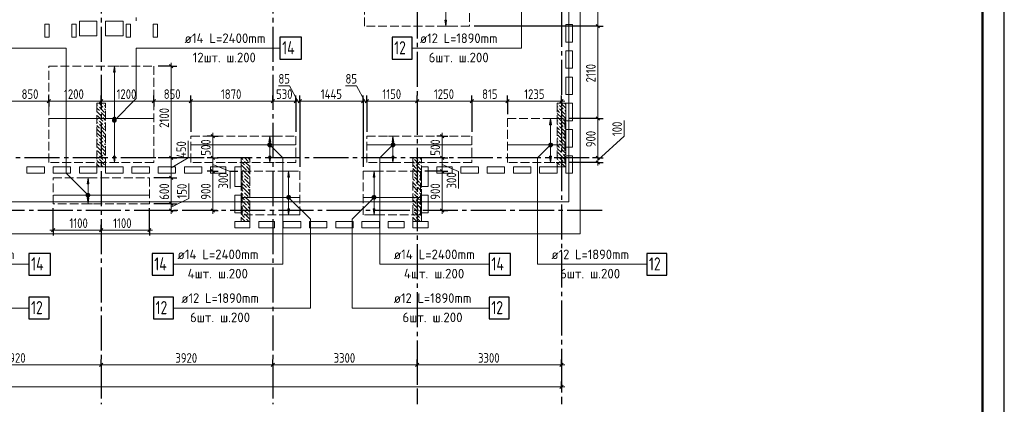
# Model space of a CAD drawing. Header units: millimetres. Extents: x 0 to 61017, y 0 to 42000.
# Tile 23 of 30: x 36897 to 59400, y 15970 to 24761. Entities that reach past the tile are written whole.
import ezdxf

# ---------------------------------------------------------------- set-up
doc = ezdxf.new("R2010")
doc.units = ezdxf.units.MM
doc.linetypes.add('______2', pattern=[270, 200, -70])
doc.linetypes.add('______5', pattern=[1100, 800, -100, 100, -100])
for name, color, linetype, lineweight in [('Standard', 7, 'Continuous', 25), ('ДОП Верх по Х', 7, 'Continuous', 25), ('ЖБ Пилон', 180, 'Continuous', 25), ('Оси', 40, '______5', 18), ('Позиционная метка номер позиции', 7, 'Continuous', 13), ('Примечания', 7, 'Continuous', 25)]:
    doc.layers.add(name, color=color, linetype=linetype, lineweight=lineweight)
doc.layers.add('ЖБ Перекрытие верхний уровень', color=7, linetype='Continuous', lineweight=25, true_color=0xe0e0ff)
doc.styles.add('GOST 2.304-81', font='txt')
doc.styles.add('ISOCPEUR', font='txt')

msp = doc.modelspace()

# ---------------------------------------------------------------- hatches: boundary and pattern name
at = {"layer": 'ДОП Верх по Х', "linetype": 'Continuous', "lineweight": 13, "transparency": 33554687}
for points in [[(46653, 24750), (46633, 24610), (46613, 24750)], [(39080, 21640), (39060, 21500), (39040, 21640)], [(42633, 21640), (42613, 21500), (42593, 21640)], [(45447, 21640), (45427, 21500), (45407, 21640)], [(49049, 21640), (49029, 21500), (49009, 21640)], [(38480, 20690), (38460, 20550), (38440, 20690)], [(43063, 20440), (43043, 20300), (43023, 20440)], [(45017, 20440), (44997, 20300), (44977, 20440)]]:
    msp.add_hatch(color=7, dxfattribs=at).paths.add_polyline_path(points, flags=16)
for points in [[(39080, 23560), (39060, 23700), (39040, 23560)], [(39022, 22500), (39097, 22500), (39092, 22519)], [(39022, 22500), (39092, 22519), (39028, 22519)], [(39028, 22519), (39092, 22519), (39079, 22532)], [(39028, 22519), (39079, 22532), (39041, 22532)], [(39041, 22532), (39079, 22532), (39060, 22538)], [(39028, 22481), (39097, 22500), (39022, 22500)], [(39028, 22481), (39092, 22481), (39097, 22500)], [(39041, 22468), (39092, 22481), (39028, 22481)], [(39041, 22468), (39079, 22468), (39092, 22481)], [(39079, 22468), (39041, 22468), (39060, 22462)], [(49049, 22360), (49029, 22500), (49009, 22360)], [(42633, 21960), (42613, 22100), (42593, 21960)], [(45447, 21960), (45427, 22100), (45407, 21960)], [(42576, 21900), (42651, 21900), (42646, 21919)], [(42576, 21900), (42646, 21919), (42581, 21919)], [(42581, 21881), (42651, 21900), (42576, 21900)], [(42581, 21919), (42646, 21919), (42632, 21932)], [(42581, 21919), (42632, 21932), (42595, 21932)], [(42581, 21881), (42646, 21881), (42651, 21900)], [(42595, 21868), (42646, 21881), (42581, 21881)], [(42595, 21932), (42632, 21932), (42613, 21938)], [(42595, 21868), (42632, 21868), (42646, 21881)], [(42632, 21868), (42595, 21868), (42613, 21862)], [(45389, 21900), (45464, 21900), (45459, 21919)], [(45389, 21900), (45459, 21919), (45394, 21919)], [(45394, 21881), (45464, 21900), (45389, 21900)], [(45394, 21919), (45459, 21919), (45445, 21932)], [(45394, 21919), (45445, 21932), (45408, 21932)], [(45394, 21881), (45459, 21881), (45464, 21900)], [(45408, 21868), (45459, 21881), (45394, 21881)], [(45408, 21932), (45445, 21932), (45427, 21938)], [(45408, 21868), (45445, 21868), (45459, 21881)], [(45445, 21868), (45408, 21868), (45427, 21862)], [(48991, 21900), (49066, 21900), (49061, 21919)], [(48991, 21900), (49061, 21919), (48997, 21919)], [(48997, 21881), (49066, 21900), (48991, 21900)], [(48997, 21919), (49061, 21919), (49048, 21932)], [(48997, 21919), (49048, 21932), (49010, 21932)], [(48997, 21881), (49061, 21881), (49066, 21900)], [(49010, 21868), (49061, 21881), (48997, 21881)], [(49010, 21932), (49048, 21932), (49029, 21938)], [(49010, 21868), (49048, 21868), (49061, 21881)], [(49048, 21868), (49010, 21868), (49029, 21862)], [(43063, 21160), (43043, 21300), (43023, 21160)], [(45017, 21160), (44997, 21300), (44977, 21160)], [(38480, 21010), (38460, 21150), (38440, 21010)], [(38422, 20750), (38497, 20750), (38492, 20769)], [(38422, 20750), (38492, 20769), (38428, 20769)], [(38428, 20731), (38497, 20750), (38422, 20750)], [(38428, 20769), (38492, 20769), (38479, 20782)], [(38428, 20769), (38479, 20782), (38441, 20782)], [(38428, 20731), (38492, 20731), (38497, 20750)], [(38441, 20718), (38492, 20731), (38428, 20731)], [(38441, 20782), (38479, 20782), (38460, 20787)], [(38441, 20718), (38479, 20718), (38492, 20731)], [(38479, 20718), (38441, 20718), (38460, 20712)], [(43005, 20700), (43080, 20700), (43075, 20719)], [(43005, 20700), (43075, 20719), (43011, 20719)], [(43011, 20719), (43075, 20719), (43061, 20732)], [(43011, 20719), (43061, 20732), (43024, 20732)], [(43024, 20732), (43061, 20732), (43043, 20738)], [(44960, 20700), (45035, 20700), (45029, 20719)], [(44960, 20700), (45029, 20719), (44965, 20719)], [(44965, 20719), (45029, 20719), (45016, 20732)], [(44965, 20719), (45016, 20732), (44978, 20732)], [(44978, 20732), (45016, 20732), (44997, 20738)], [(43011, 20681), (43080, 20700), (43005, 20700)], [(43011, 20681), (43075, 20681), (43080, 20700)], [(43024, 20668), (43075, 20681), (43011, 20681)], [(43024, 20668), (43061, 20668), (43075, 20681)], [(43061, 20668), (43024, 20668), (43043, 20662)], [(44965, 20681), (45035, 20700), (44960, 20700)], [(44965, 20681), (45029, 20681), (45035, 20700)], [(44978, 20668), (45029, 20681), (44965, 20681)], [(44978, 20668), (45016, 20668), (45029, 20681)], [(45016, 20668), (44978, 20668), (44997, 20662)]]:
    msp.add_hatch(color=7, dxfattribs=at).paths.add_polyline_path(points)
at = {"layer": 'ЖБ Пилон', "linetype": 'Continuous', "lineweight": 18, "transparency": 33554687}
for points in [[(38690, 22783), (38697, 22790), (38703, 22783), (38697, 22777)], [(38810, 22823), (38817, 22830), (38823, 22823), (38817, 22817)], [(38810, 22743), (38817, 22750), (38823, 22743), (38817, 22737)], [(49210, 22823), (49217, 22830), (49223, 22823), (49217, 22817)], [(49210, 22743), (49217, 22750), (49223, 22743), (49217, 22737)], [(38660, 22587), (38663, 22583), (38660, 22580)], [(38730, 22663), (38737, 22670), (38743, 22663), (38737, 22657)], [(38770, 22543), (38777, 22550), (38783, 22543), (38777, 22537)], [(38850, 22623), (38857, 22630), (38860, 22627), (38860, 22620), (38857, 22617)], [(49180, 22547), (49183, 22543), (49180, 22540)], [(49250, 22623), (49257, 22630), (49263, 22623), (49257, 22617)], [(49290, 22503), (49297, 22510), (49303, 22503), (49297, 22497)], [(49330, 22703), (49337, 22710), (49343, 22703), (49337, 22697)], [(49370, 22583), (49377, 22590), (49380, 22587), (49380, 22580), (49377, 22577)], [(38690, 22463), (38697, 22470), (38703, 22463), (38697, 22457)], [(38690, 22383), (38697, 22390), (38703, 22383), (38697, 22377)], [(38810, 22423), (38817, 22430), (38823, 22423), (38817, 22417)], [(38810, 22343), (38817, 22350), (38823, 22343), (38817, 22337)], [(49210, 22423), (49217, 22430), (49223, 22423), (49217, 22417)], [(49210, 22343), (49217, 22350), (49223, 22343), (49217, 22337)], [(49330, 22303), (49337, 22310), (49343, 22303), (49337, 22297)], [(38660, 22187), (38663, 22183), (38660, 22180)], [(38690, 22063), (38697, 22070), (38703, 22063), (38697, 22057)], [(38730, 22263), (38737, 22270), (38743, 22263), (38737, 22257)], [(38770, 22143), (38777, 22150), (38783, 22143), (38777, 22137)], [(38850, 22223), (38857, 22230), (38860, 22227), (38860, 22220), (38857, 22217)], [(49180, 22147), (49183, 22143), (49180, 22140)], [(49250, 22223), (49257, 22230), (49263, 22223), (49257, 22217)], [(49290, 22103), (49297, 22110), (49303, 22103), (49297, 22097)], [(49370, 22183), (49377, 22190), (49380, 22187), (49380, 22180), (49377, 22177)], [(38690, 21983), (38697, 21990), (38703, 21983), (38697, 21977)], [(38730, 21863), (38737, 21870), (38743, 21863), (38737, 21857)], [(38810, 22023), (38817, 22030), (38823, 22023), (38817, 22017)], [(38810, 21943), (38817, 21950), (38823, 21943), (38817, 21937)], [(38850, 21823), (38857, 21830), (38860, 21827), (38860, 21820), (38857, 21817)], [(49210, 22023), (49217, 22030), (49223, 22023), (49217, 22017)], [(49210, 21943), (49217, 21950), (49223, 21943), (49217, 21937)], [(49250, 21823), (49257, 21830), (49263, 21823), (49257, 21817)], [(49330, 21903), (49337, 21910), (49343, 21903), (49337, 21897)], [(38660, 21787), (38663, 21783), (38660, 21780)], [(38690, 21663), (38697, 21670), (38703, 21663), (38697, 21657)], [(38770, 21743), (38777, 21750), (38783, 21743), (38777, 21737)], [(38810, 21623), (38817, 21630), (38823, 21623), (38817, 21617)], [(49180, 21747), (49183, 21743), (49180, 21740)], [(49210, 21623), (49217, 21630), (49223, 21623), (49217, 21617)], [(49290, 21703), (49297, 21710), (49303, 21703), (49297, 21697)], [(49370, 21783), (49377, 21790), (49380, 21787), (49380, 21780), (49377, 21777)], [(38690, 21583), (38697, 21590), (38703, 21583), (38697, 21577)], [(38730, 21463), (38737, 21470), (38743, 21463), (38737, 21457)], [(38810, 21543), (38817, 21550), (38823, 21543), (38817, 21537)], [(38850, 21423), (38857, 21430), (38860, 21427), (38860, 21420), (38857, 21417)], [(42010, 21543), (42017, 21550), (42023, 21543), (42017, 21537)], [(42050, 21423), (42057, 21430), (42063, 21423), (42057, 21417)], [(42130, 21503), (42137, 21510), (42143, 21503), (42137, 21497)], [(45890, 21583), (45897, 21590), (45903, 21583), (45897, 21577)], [(45930, 21463), (45937, 21470), (45943, 21463), (45937, 21457)], [(46010, 21543), (46017, 21550), (46023, 21543), (46017, 21537)], [(46050, 21423), (46057, 21430), (46063, 21423), (46057, 21417)], [(49210, 21543), (49217, 21550), (49223, 21543), (49217, 21537)], [(49250, 21423), (49257, 21430), (49263, 21423), (49257, 21417)], [(49330, 21503), (49337, 21510), (49343, 21503), (49337, 21497)], [(41970, 21343), (41977, 21350), (41983, 21343), (41977, 21337)], [(42010, 21223), (42017, 21230), (42023, 21223), (42017, 21217)], [(42090, 21303), (42097, 21310), (42103, 21303), (42097, 21297)], [(45890, 21263), (45897, 21270), (45903, 21263), (45897, 21257)], [(45890, 21183), (45897, 21190), (45903, 21183), (45897, 21177)], [(45970, 21343), (45977, 21350), (45983, 21343), (45977, 21337)], [(46010, 21223), (46017, 21230), (46023, 21223), (46017, 21217)], [(41970, 20943), (41977, 20950), (41983, 20943), (41977, 20937)], [(42010, 21143), (42017, 21150), (42023, 21143), (42017, 21137)], [(42050, 21023), (42057, 21030), (42063, 21023), (42057, 21017)], [(42130, 21103), (42137, 21110), (42143, 21103), (42137, 21097)], [(45930, 21063), (45937, 21070), (45943, 21063), (45937, 21057)], [(45970, 20943), (45977, 20950), (45983, 20943), (45977, 20937)], [(46010, 21143), (46017, 21150), (46023, 21143), (46017, 21137)], [(46050, 21023), (46057, 21030), (46063, 21023), (46057, 21017)], [(42010, 20823), (42017, 20830), (42023, 20823), (42017, 20817)], [(42010, 20743), (42017, 20750), (42023, 20743), (42017, 20737)], [(42090, 20903), (42097, 20910), (42103, 20903), (42097, 20897)], [(42130, 20703), (42137, 20710), (42143, 20703), (42137, 20697)], [(45890, 20863), (45897, 20870), (45903, 20863), (45897, 20857)], [(45890, 20783), (45897, 20790), (45903, 20783), (45897, 20777)], [(46010, 20823), (46017, 20830), (46023, 20823), (46017, 20817)], [(46010, 20743), (46017, 20750), (46023, 20743), (46017, 20737)], [(41970, 20543), (41977, 20550), (41983, 20543), (41977, 20537)], [(42050, 20623), (42057, 20630), (42063, 20623), (42057, 20617)], [(42090, 20503), (42097, 20510), (42103, 20503), (42097, 20497)], [(45930, 20663), (45937, 20670), (45943, 20663), (45937, 20657)], [(45970, 20543), (45977, 20550), (45983, 20543), (45977, 20537)], [(46050, 20623), (46057, 20630), (46063, 20623), (46057, 20617)], [(42010, 20423), (42017, 20430), (42023, 20423), (42017, 20417)], [(42010, 20343), (42017, 20350), (42023, 20343), (42017, 20337)], [(42130, 20303), (42137, 20310), (42143, 20303), (42137, 20297)], [(45890, 20463), (45897, 20470), (45903, 20463), (45897, 20457)], [(45890, 20383), (45897, 20390), (45903, 20383), (45897, 20377)], [(45930, 20263), (45937, 20270), (45943, 20263), (45937, 20257)], [(46010, 20423), (46017, 20430), (46023, 20423), (46017, 20417)], [(46010, 20343), (46017, 20350), (46023, 20343), (46017, 20337)], [(42050, 20223), (42057, 20230), (42063, 20223), (42057, 20217)], [(46050, 20223), (46057, 20230), (46063, 20223), (46057, 20217)]]:
    msp.add_hatch(color=7, dxfattribs=at).paths.add_polyline_path(points, flags=16)
at = {"layer": 'Позиционная метка номер позиции', "linetype": 'Continuous', "lineweight": 13, "transparency": 33554687}
for points in [[(39017, 22471), (39092, 22428), (39028, 22492)], [(39017, 22449), (39071, 22417), (39017, 22471)], [(39017, 22471), (39071, 22417), (39092, 22428)], [(39049, 22417), (39017, 22449), (39028, 22428)], [(39017, 22449), (39049, 22417), (39071, 22417)], [(39028, 22492), (39103, 22449), (39049, 22503)], [(39028, 22492), (39092, 22428), (39103, 22449)], [(39049, 22503), (39103, 22449), (39103, 22471)], [(39049, 22503), (39103, 22471), (39071, 22503)], [(39071, 22503), (39103, 22471), (39092, 22492)], [(42570, 21911), (42602, 21943), (42582, 21932)], [(42602, 21943), (42570, 21911), (42570, 21889)], [(42602, 21943), (42570, 21889), (42625, 21943)], [(42625, 21943), (42570, 21889), (42582, 21868)], [(42625, 21943), (42582, 21868), (42645, 21932)], [(42645, 21932), (42582, 21868), (42602, 21857)], [(42645, 21932), (42602, 21857), (42657, 21911)], [(42657, 21911), (42602, 21857), (42625, 21857)], [(42657, 21911), (42625, 21857), (42657, 21889)], [(42657, 21889), (42625, 21857), (42645, 21868)], [(45458, 21868), (45395, 21932), (45383, 21911)], [(45458, 21868), (45383, 21911), (45438, 21857)], [(45438, 21857), (45383, 21911), (45383, 21889)], [(45438, 21857), (45383, 21889), (45415, 21857)], [(45415, 21857), (45383, 21889), (45395, 21868)], [(45470, 21889), (45415, 21943), (45395, 21932)], [(45470, 21889), (45395, 21932), (45458, 21868)], [(45470, 21911), (45438, 21943), (45415, 21943)], [(45470, 21911), (45415, 21943), (45470, 21889)], [(45438, 21943), (45470, 21911), (45458, 21932)], [(49061, 21868), (48997, 21932), (48986, 21911)], [(49061, 21868), (48986, 21911), (49040, 21857)], [(49040, 21857), (48986, 21911), (48986, 21889)], [(49040, 21857), (48986, 21889), (49018, 21857)], [(49018, 21857), (48986, 21889), (48997, 21868)], [(49072, 21889), (49018, 21943), (48997, 21932)], [(49072, 21889), (48997, 21932), (49061, 21868)], [(49072, 21911), (49040, 21943), (49018, 21943)], [(49072, 21911), (49018, 21943), (49072, 21889)], [(49040, 21943), (49072, 21911), (49061, 21932)], [(38428, 20718), (38471, 20793), (38417, 20739)], [(38417, 20739), (38471, 20793), (38449, 20793)], [(38417, 20739), (38449, 20793), (38417, 20761)], [(38417, 20761), (38449, 20793), (38428, 20782)], [(38428, 20718), (38492, 20782), (38471, 20793)], [(38449, 20707), (38492, 20782), (38428, 20718)], [(38449, 20707), (38503, 20761), (38492, 20782)], [(38471, 20707), (38503, 20761), (38449, 20707)], [(38471, 20707), (38503, 20739), (38503, 20761)], [(38503, 20739), (38471, 20707), (38492, 20718)], [(42999, 20711), (43031, 20743), (43011, 20732)], [(43031, 20743), (42999, 20711), (42999, 20689)], [(43031, 20743), (42999, 20689), (43054, 20743)], [(43054, 20743), (42999, 20689), (43011, 20668)], [(43054, 20743), (43011, 20668), (43075, 20732)], [(43075, 20732), (43011, 20668), (43031, 20657)], [(43075, 20732), (43031, 20657), (43086, 20711)], [(43086, 20711), (43031, 20657), (43054, 20657)], [(43086, 20711), (43054, 20657), (43086, 20689)], [(45029, 20668), (44965, 20732), (44954, 20711)], [(45029, 20668), (44954, 20711), (45009, 20657)], [(45009, 20657), (44954, 20711), (44954, 20689)], [(45041, 20689), (44986, 20743), (44965, 20732)], [(45041, 20689), (44965, 20732), (45029, 20668)], [(45041, 20711), (45009, 20743), (44986, 20743)], [(45041, 20711), (44986, 20743), (45041, 20689)], [(45009, 20743), (45041, 20711), (45029, 20732)], [(43086, 20689), (43054, 20657), (43075, 20668)], [(45009, 20657), (44954, 20689), (44986, 20657)], [(44986, 20657), (44954, 20689), (44965, 20668)]]:
    msp.add_hatch(color=7, dxfattribs=at).paths.add_polyline_path(points)

# ---------------------------------------------------------------- linework, layer by layer
at = {"layer": 'Standard', "color": 7, "linetype": 'Continuous', "lineweight": 13, "transparency": 33554687}
for p, q in [((50110, 26000), (50110, 24610)), ((39560, 24810), (39560, 24735)), ((50110, 24610), (50110, 22500)), ((40360, 23700), (40360, 23775)), ((43060, 23250), (42810, 23250)), ((43253, 22900), (43060, 23250)), ((44593, 23250), (44343, 23250)), ((44786, 22900), (44593, 23250)), ((36710, 22900), (37560, 22900)), ((37560, 22900), (38760, 22900)), ((38760, 22900), (39960, 22900)), ((39960, 22900), (40810, 22900)), ((40810, 22900), (42680, 22900)), ((42680, 22900), (43210, 22900)), ((43210, 22900), (43297, 22900)), ((43297, 22900), (44743, 22900)), ((44743, 22900), (44830, 22900)), ((44830, 22900), (45980, 22900)), ((45980, 22900), (47230, 22900)), ((47230, 22900), (48043, 22900)), ((48043, 22900), (49280, 22900)), ((49280, 22900), (49355, 22900)), ((50110, 22500), (50110, 21600)), ((50710, 22100), (50710, 22460)), ((41310, 22100), (41310, 22175)), ((41310, 22100), (41310, 21600)), ((46555, 22100), (46555, 22175)), ((50110, 21550), (50710, 22100)), ((40750, 21600), (40750, 21991)), ((40360, 21375), (40750, 21600)), ((40360, 21600), (40360, 21150)), ((41310, 21450), (41708, 21293)), ((46555, 21450), (46924, 21294)), ((50110, 21600), (50110, 21500)), ((50110, 21500), (50110, 21425)), ((41310, 21300), (41310, 20400)), ((41708, 21293), (41708, 20902)), ((46555, 21300), (46555, 20400)), ((46924, 21294), (46924, 20903)), ((40360, 21150), (40360, 20550)), ((40765, 20673), (40765, 21017)), ((40360, 20475), (40765, 20673)), ((40360, 20550), (40360, 20400)), ((40360, 20400), (40360, 20325)), ((41310, 20400), (41310, 20325)), ((46555, 20400), (46555, 20325)), ((37660, 19950), (37585, 19950)), ((37660, 19950), (38760, 19950)), ((38760, 19950), (39860, 19950)), ((39860, 19950), (39935, 19950)), ((34840, 16870), (38760, 16870)), ((38760, 16870), (42680, 16870)), ((42680, 16870), (45980, 16870)), ((45980, 16870), (49280, 16870)), ((49280, 16870), (49355, 16870)), ((49280, 16370), (7200, 16370)), ((49280, 16370), (49355, 16370))]:
    msp.add_line(p, q, dxfattribs=at)
at = {"layer": 'Standard', "color": 251, "linetype": 'Continuous', "lineweight": -3, "true_color": 0x656565, "transparency": 33554687}
for p, q in [((50110, 24610), (49985, 24610)), ((50110, 24610), (50235, 24610)), ((40360, 23700), (40060, 23700)), ((40360, 23700), (40235, 23700)), ((40360, 23700), (40485, 23700)), ((37560, 22900), (37560, 23025)), ((38760, 22900), (38760, 23025)), ((39960, 22900), (39960, 23025)), ((40810, 22900), (40810, 23025)), ((42680, 22900), (42680, 23025)), ((43210, 22900), (43210, 23025)), ((43297, 22900), (43297, 23025)), ((44743, 22900), (44743, 23025)), ((44830, 22900), (44830, 23025)), ((45980, 22900), (45980, 23025)), ((47230, 22900), (47230, 23025)), ((48043, 22900), (48043, 23025)), ((49280, 22900), (49280, 23025)), ((37560, 22900), (37560, 22775)), ((37560, 22900), (37560, 22900)), ((38760, 22900), (38760, 22775)), ((38760, 22900), (38760, 22900)), ((39960, 22900), (39960, 22775)), ((39960, 22900), (39960, 22900)), ((40810, 22900), (40810, 22775)), ((40810, 22900), (40810, 22200)), ((42680, 22900), (42680, 22775)), ((42680, 22900), (42680, 22900)), ((43210, 22900), (43210, 22775)), ((43210, 22900), (43210, 22200)), ((43297, 22900), (43297, 22775)), ((43297, 22900), (43297, 21400)), ((44743, 22900), (44743, 22775)), ((44743, 22900), (44743, 21400)), ((44830, 22900), (44830, 22775)), ((44830, 22900), (44830, 22200)), ((45980, 22900), (45980, 22775)), ((45980, 22900), (45980, 22900)), ((47230, 22900), (47230, 22775)), ((47230, 22900), (47230, 22200)), ((48043, 22900), (48043, 22775)), ((48043, 22900), (48043, 22600)), ((49280, 22900), (49280, 22775)), ((49280, 22900), (49280, 22900)), ((50110, 22500), (49985, 22500)), ((50110, 22500), (50235, 22500)), ((41310, 22100), (41185, 22100)), ((41310, 22100), (41435, 22100)), ((41310, 22100), (41310, 22100)), ((46555, 22100), (46430, 22100)), ((46555, 22100), (46680, 22100)), ((46555, 22100), (46555, 22100)), ((40360, 21600), (40235, 21600)), ((40360, 21600), (40485, 21600)), ((41310, 21600), (41185, 21600)), ((41310, 21600), (41435, 21600)), ((41310, 21600), (41310, 21600)), ((46555, 21600), (46430, 21600)), ((46555, 21600), (46680, 21600)), ((46555, 21600), (46555, 21600)), ((50110, 21500), (49455, 21500)), ((50110, 21600), (49985, 21600)), ((50110, 21500), (49985, 21500)), ((50110, 21600), (50010, 21600)), ((50110, 21600), (50235, 21600)), ((50110, 21500), (50235, 21500)), ((41310, 21300), (41185, 21300)), ((41310, 21300), (41435, 21300)), ((41310, 21300), (41406, 21300)), ((41691, 21300), (41885, 21300)), ((46555, 21300), (46430, 21300)), ((46555, 21300), (46680, 21300)), ((40360, 21150), (40235, 21150)), ((40360, 21150), (40485, 21150)), ((40360, 20550), (39960, 20550)), ((40360, 20550), (40235, 20550)), ((40360, 20550), (40485, 20550)), ((37660, 19950), (37660, 20450)), ((39860, 19950), (39860, 20450)), ((40360, 20400), (40235, 20400)), ((40360, 20400), (40485, 20400)), ((40360, 20400), (40360, 20400)), ((41310, 20400), (41185, 20400)), ((41310, 20400), (41435, 20400)), ((41310, 20400), (41310, 20400)), ((46555, 20400), (46430, 20400)), ((46555, 20400), (46680, 20400)), ((46555, 20400), (46555, 20400)), ((37660, 19950), (37660, 20075)), ((38760, 19950), (38760, 20075)), ((39860, 19950), (39860, 20075)), ((37660, 19950), (37660, 19825)), ((38760, 19950), (38760, 19825)), ((38760, 19950), (38760, 19950)), ((39860, 19950), (39860, 19825)), ((38760, 16870), (38760, 16995)), ((42680, 16870), (42680, 16995)), ((45980, 16870), (45980, 16995)), ((49280, 16870), (49280, 16995)), ((38760, 16870), (38760, 16745)), ((38760, 16870), (38760, 16418)), ((42680, 16870), (42680, 16745)), ((42680, 16870), (42680, 16418)), ((45980, 16870), (45980, 16745)), ((45980, 16870), (45980, 16418)), ((49280, 16870), (49280, 16745)), ((49280, 16870), (49280, 16418)), ((49280, 16370), (49280, 16495)), ((49280, 16370), (49280, 16245)), ((49280, 16370), (49280, 16320))]:
    msp.add_line(p, q, dxfattribs=at)
at = {"layer": 'Standard', "color": 7, "linetype": 'Continuous', "lineweight": 25, "transparency": 33554687}
for p, q in [((50072, 24648), (50147, 24572)), ((40322, 23738), (40397, 23663)), ((37522, 22862), (37597, 22938)), ((38722, 22862), (38797, 22938)), ((39922, 22862), (39997, 22938)), ((40772, 22862), (40847, 22938)), ((42642, 22862), (42717, 22938)), ((43172, 22862), (43247, 22938)), ((43259, 22862), (43334, 22938)), ((44705, 22862), (44780, 22938)), ((44792, 22862), (44867, 22938)), ((45942, 22862), (46017, 22938)), ((47192, 22862), (47267, 22938)), ((48005, 22862), (48080, 22938)), ((49242, 22862), (49317, 22938)), ((50072, 22538), (50147, 22462)), ((41272, 22138), (41347, 22062)), ((46517, 22138), (46592, 22062)), ((40322, 21638), (40397, 21562)), ((41272, 21638), (41347, 21562)), ((46517, 21638), (46592, 21562)), ((50072, 21638), (50147, 21562)), ((50072, 21538), (50147, 21462)), ((40322, 21187), (40397, 21112)), ((41272, 21338), (41347, 21262)), ((46517, 21338), (46592, 21262)), ((40322, 20587), (40397, 20512)), ((40322, 20438), (40397, 20362)), ((41272, 20438), (41347, 20362)), ((46517, 20438), (46592, 20362)), ((37622, 19912), (37697, 19987)), ((38722, 19912), (38797, 19987)), ((39822, 19912), (39897, 19987)), ((38722, 16833), (38797, 16907)), ((42642, 16833), (42717, 16907)), ((45942, 16833), (46017, 16907)), ((49242, 16833), (49317, 16907)), ((49317, 16407), (49242, 16333))]:
    msp.add_line(p, q, dxfattribs=at)
at = {"layer": 'Standard', "color": 7, "linetype": 'Continuous', "lineweight": 13, "transparency": 33554687}
msp.add_lwpolyline([(0, 0), (59400, 0), (59400, 42000), (0, 42000), (0, 0)], close=True, dxfattribs=at)
for points in [[(0, 42000), (0, 0), (59400, 0), (59400, 42000), (0, 42000)], [(59400, 42000), (0, 42000), (0, 0), (59400, 0), (59400, 42000)], [(59400, 42000), (0, 42000), (0, 0), (59400, 0), (59400, 42000)], [(40360, 23700), (40360, 22220), (40360, 22220), (40360, 22111), (40360, 22111), (40360, 22024), (40360, 22024), (40360, 21600)], [(46555, 22100), (46555, 21606), (46555, 21606), (46555, 21600)], [(41310, 21600), (41310, 21589), (41310, 21589), (41310, 21471), (41310, 21471), (41310, 21300)], [(46555, 21600), (46555, 21465), (46555, 21465), (46555, 21300)]]:
    msp.add_lwpolyline(points, dxfattribs=at)
at = {"layer": 'Standard', "color": 7, "linetype": 'Continuous', "lineweight": 25, "transparency": 33554687}
msp.add_lwpolyline([(0, 42000), (0, 0), (59400, 0), (59400, 42000), (0, 42000)], dxfattribs=at)
at = {"layer": 'Standard', "color": 7, "linetype": 'Continuous', "lineweight": 50, "transparency": 33554687}
msp.add_lwpolyline([(2000, 41500), (58900, 41500), (58900, 500), (2000, 500), (2000, 41500)], close=True, dxfattribs=at)
at = {"layer": 'Standard', "color": 254, "linetype": 'Continuous', "lineweight": 18, "true_color": 0xc4c4ff, "transparency": 33554687}
msp.add_lwpolyline([(7031, 20600), (49449, 20600), (49449, 38400), (7031, 38400), (7031, 20600)], dxfattribs=at)
at = {"layer": 'Standard', "color": 251, "linetype": 'Continuous', "lineweight": -3, "true_color": 0x656565, "transparency": 33554687}
for points in [[(50110, 24610), (50093, 24610), (50093, 24610), (50093, 24610), (50093, 24610), (47280, 24610)], [(50110, 22500), (50093, 22500), (50093, 22500), (49455, 22500)], [(40360, 21600), (40343, 21600), (40343, 21600), (40060, 21600)], [(46555, 21300), (46538, 21300), (46538, 21300), (46155, 21300)], [(40360, 21150), (40343, 21150), (40343, 21150), (39960, 21150)]]:
    msp.add_lwpolyline(points, dxfattribs=at)
at = {"layer": 'ДОП Верх по Х', "color": 251, "linetype": 'Continuous', "lineweight": 13, "true_color": 0x494949, "transparency": 33554687}
for p, q in [((46633, 24750), (46633, 26980)), ((46633, 24610), (46533, 24610)), ((46633, 24610), (46613, 24750)), ((46613, 24750), (46653, 24750)), ((46653, 24750), (46633, 24610)), ((46633, 24610), (46733, 24610)), ((46633, 24610), (46633, 24610)), ((39060, 23700), (38960, 23700)), ((39060, 23700), (39040, 23560)), ((39080, 23560), (39060, 23700)), ((39060, 23700), (39160, 23700)), ((39060, 23700), (39060, 23700)), ((39040, 23560), (39080, 23560)), ((39060, 22530), (39060, 23560)), ((39022, 22500), (39022, 22500)), ((39060, 21640), (39060, 22470)), ((39097, 22500), (39097, 22500)), ((49029, 22500), (48929, 22500)), ((49029, 22500), (49009, 22360)), ((49009, 22360), (49049, 22360)), ((49049, 22360), (49029, 22500)), ((49029, 22500), (49129, 22500)), ((49029, 22500), (49029, 22500)), ((49029, 21930), (49029, 22360)), ((42613, 22100), (42513, 22100)), ((42613, 22100), (42593, 21960)), ((42633, 21960), (42613, 22100)), ((42613, 22100), (42713, 22100)), ((42613, 22100), (42613, 22100)), ((45427, 22100), (45327, 22100)), ((45427, 22100), (45407, 21960)), ((45447, 21960), (45427, 22100)), ((45427, 22100), (45527, 22100)), ((45427, 22100), (45427, 22100)), ((42576, 21900), (42576, 21900)), ((42593, 21960), (42633, 21960)), ((42613, 21930), (42613, 21960)), ((42613, 21640), (42613, 21870)), ((42651, 21900), (42651, 21900)), ((45389, 21900), (45389, 21900)), ((45407, 21960), (45447, 21960)), ((45427, 21930), (45427, 21960)), ((45427, 21640), (45427, 21870)), ((45464, 21900), (45464, 21900)), ((48991, 21900), (48991, 21900)), ((49029, 21640), (49029, 21870)), ((49066, 21900), (49066, 21900)), ((39060, 21500), (39040, 21640)), ((39040, 21640), (39080, 21640)), ((39080, 21640), (39060, 21500)), ((42613, 21500), (42593, 21640)), ((42593, 21640), (42633, 21640)), ((42633, 21640), (42613, 21500)), ((45427, 21500), (45407, 21640)), ((45407, 21640), (45447, 21640)), ((45447, 21640), (45427, 21500)), ((49029, 21500), (49009, 21640)), ((49009, 21640), (49049, 21640)), ((49049, 21640), (49029, 21500)), ((39060, 21500), (38960, 21500)), ((39060, 21500), (39160, 21500)), ((39060, 21500), (39060, 21500)), ((42613, 21500), (42513, 21500)), ((42613, 21500), (42713, 21500)), ((42613, 21500), (42613, 21500)), ((45427, 21500), (45327, 21500)), ((45427, 21500), (45527, 21500)), ((45427, 21500), (45427, 21500)), ((49029, 21500), (48929, 21500)), ((49029, 21500), (49129, 21500)), ((49029, 21500), (49029, 21500)), ((43043, 21300), (42943, 21300)), ((43043, 21300), (43023, 21160)), ((43023, 21160), (43063, 21160)), ((43063, 21160), (43043, 21300)), ((43043, 21300), (43143, 21300)), ((43043, 21300), (43043, 21300)), ((43043, 20730), (43043, 21160)), ((44997, 21300), (44897, 21300)), ((44997, 21300), (44977, 21160)), ((44977, 21160), (45017, 21160)), ((45017, 21160), (44997, 21300)), ((44997, 21300), (45097, 21300)), ((44997, 21300), (44997, 21300)), ((44997, 20730), (44997, 21160)), ((38460, 21150), (38360, 21150)), ((38460, 21150), (38440, 21010)), ((38440, 21010), (38480, 21010)), ((38480, 21010), (38460, 21150)), ((38460, 21150), (38560, 21150)), ((38460, 21150), (38460, 21150)), ((38460, 20780), (38460, 21010)), ((38422, 20750), (38422, 20750)), ((38460, 20690), (38460, 20720)), ((38497, 20750), (38497, 20750)), ((38460, 20550), (38360, 20550)), ((38460, 20550), (38440, 20690)), ((38440, 20690), (38480, 20690)), ((38480, 20690), (38460, 20550)), ((38460, 20550), (38560, 20550)), ((38460, 20550), (38460, 20550)), ((43005, 20700), (43005, 20700)), ((43043, 20440), (43043, 20670)), ((43080, 20700), (43080, 20700)), ((44960, 20700), (44960, 20700)), ((44997, 20440), (44997, 20670)), ((45035, 20700), (45035, 20700)), ((43043, 20300), (42943, 20300)), ((43043, 20300), (43023, 20440)), ((43023, 20440), (43063, 20440)), ((43063, 20440), (43043, 20300)), ((43043, 20300), (43143, 20300)), ((43043, 20300), (43043, 20300)), ((44997, 20300), (44897, 20300)), ((44997, 20300), (44977, 20440)), ((44977, 20440), (45017, 20440)), ((45017, 20440), (44997, 20300)), ((44997, 20300), (45097, 20300)), ((44997, 20300), (44997, 20300))]:
    msp.add_line(p, q, dxfattribs=at)
at = {"layer": 'ДОП Верх по Х', "color": 7, "linetype": 'Continuous', "lineweight": 13, "transparency": 33554687}
for p, q in [((40645, 24110), (42775, 24110)), ((46025, 24110), (48067, 24110)), ((34907, 19170), (37037, 19170)), ((40483, 19170), (42613, 19170)), ((45427, 19170), (47557, 19170)), ((49029, 19170), (51071, 19170)), ((34907, 18170), (36949, 18170)), ((40571, 18170), (42613, 18170)), ((45427, 18170), (47469, 18170))]:
    msp.add_line(p, q, dxfattribs=at)
at = {"layer": 'ДОП Верх по Х', "color": 7, "linetype": 'Continuous', "lineweight": 18, "transparency": 33554687}
for p, q in [((37567, 22500), (39953, 22500)), ((43203, 21900), (40817, 21900)), ((44837, 21900), (47223, 21900)), ((48049, 21900), (49349, 21900)), ((37666, 20750), (39854, 20750)), ((43291, 20700), (41991, 20700)), ((44749, 20700), (46049, 20700))]:
    msp.add_line(p, q, dxfattribs=at)
at = {"layer": 'ДОП Верх по Х', "color": 7, "linetype": 'Continuous', "lineweight": 25, "transparency": 33554687}
for points in [[(42845, 23860), (43335, 23860), (43335, 24360), (42845, 24360), (42845, 23860)], [(45407, 23860), (45867, 23860), (45867, 24360), (45407, 24360), (45407, 23860)], [(37107, 18920), (37597, 18920), (37597, 19420), (37107, 19420), (37107, 18920)], [(39923, 18920), (40413, 18920), (40413, 19420), (39923, 19420), (39923, 18920)], [(47627, 18920), (48117, 18920), (48117, 19420), (47627, 19420), (47627, 18920)], [(51229, 18920), (51689, 18920), (51689, 19420), (51229, 19420), (51229, 18920)], [(37107, 17920), (37567, 17920), (37567, 18420), (37107, 18420), (37107, 17920)], [(39953, 17920), (40413, 17920), (40413, 18420), (39953, 18420), (39953, 17920)], [(47627, 17920), (48087, 17920), (48087, 18420), (47627, 18420), (47627, 17920)]]:
    msp.add_lwpolyline(points, dxfattribs=at)
at = {"layer": 'ДОП Верх по Х', "color": 251, "linetype": 'Continuous', "lineweight": 13, "true_color": 0x494949, "transparency": 33554687}
for centre in [(39060, 22500), (42613, 21900), (45427, 21900), (49029, 21900), (38460, 20750), (43043, 20700), (44997, 20700)]:
    msp.add_circle(centre, 37.5, dxfattribs=at)
at = {"layer": 'ЖБ Перекрытие верхний уровень', "color": 7, "linetype": 'Continuous', "lineweight": 18, "transparency": 33554687}
for p, q in [((49710, 19870), (49710, 34830)), ((37570, 24660), (37470, 24660)), ((37470, 24660), (37470, 24360)), ((37570, 24360), (37570, 24660)), ((38190, 24660), (38090, 24660)), ((38090, 24660), (38090, 24360)), ((38190, 24360), (38190, 24660)), ((38660, 24730), (38260, 24730)), ((38260, 24730), (38260, 24390)), ((38660, 24390), (38660, 24730)), ((39260, 24730), (38860, 24730)), ((38860, 24730), (38860, 24390)), ((39260, 24390), (39260, 24730)), ((39430, 24660), (39330, 24660)), ((39330, 24660), (39330, 24360)), ((39430, 24360), (39430, 24660)), ((40050, 24660), (39950, 24660)), ((39950, 24660), (39950, 24360)), ((40050, 24360), (40050, 24660)), ((49380, 24650), (49530, 24650)), ((49380, 24250), (49380, 24650)), ((49530, 24650), (49530, 24250)), ((37470, 24360), (37570, 24360)), ((38090, 24360), (38190, 24360)), ((38260, 24390), (38660, 24390)), ((38860, 24390), (39260, 24390)), ((39330, 24360), (39430, 24360)), ((39950, 24360), (40050, 24360)), ((49530, 24250), (49380, 24250)), ((49380, 23650), (49380, 24050)), ((49380, 24050), (49530, 24050)), ((49530, 24050), (49530, 23650)), ((49530, 23650), (49380, 23650)), ((49380, 23450), (49530, 23450)), ((49380, 23050), (49380, 23450)), ((49530, 23450), (49530, 23050)), ((49530, 23050), (49380, 23050)), ((49380, 22450), (49380, 22850)), ((49380, 22850), (49530, 22850)), ((49530, 22850), (49530, 22450)), ((49530, 22450), (49380, 22450)), ((49380, 22250), (49530, 22250)), ((49380, 21850), (49380, 22250)), ((49530, 22250), (49530, 21850)), ((49530, 21850), (49380, 21850)), ((49380, 21650), (49530, 21650)), ((49380, 21250), (49380, 21650)), ((49530, 21650), (49530, 21250)), ((37060, 21400), (37460, 21400)), ((37060, 21250), (37060, 21400)), ((37460, 21400), (37460, 21250)), ((37660, 21250), (37660, 21400)), ((37660, 21400), (38060, 21400)), ((38060, 21400), (38060, 21250)), ((38260, 21400), (38660, 21400)), ((38260, 21250), (38260, 21400)), ((38660, 21400), (38660, 21250)), ((38860, 21250), (38860, 21400)), ((38860, 21400), (39260, 21400)), ((39260, 21400), (39260, 21250)), ((39460, 21400), (39860, 21400)), ((39460, 21250), (39460, 21400)), ((39860, 21400), (39860, 21250)), ((40060, 21250), (40060, 21400)), ((40060, 21400), (40460, 21400)), ((40460, 21400), (40460, 21250)), ((40660, 21250), (40660, 21400)), ((40660, 21400), (41060, 21400)), ((41060, 21400), (41060, 21250)), ((41260, 21250), (41260, 21400)), ((41260, 21400), (41610, 21400)), ((41610, 21400), (41610, 21250)), ((41810, 20950), (41810, 21400)), ((41810, 21400), (41960, 21400)), ((41960, 21400), (41960, 20950)), ((46080, 20950), (46080, 21400)), ((46080, 21400), (46230, 21400)), ((46230, 21400), (46230, 20950)), ((46430, 21400), (46780, 21400)), ((46430, 21250), (46430, 21400)), ((46780, 21400), (46780, 21250)), ((46980, 21400), (47380, 21400)), ((46980, 21250), (46980, 21400)), ((47380, 21400), (47380, 21250)), ((47580, 21400), (47980, 21400)), ((47580, 21250), (47580, 21400)), ((47980, 21400), (47980, 21250)), ((48180, 21400), (48580, 21400)), ((48180, 21250), (48180, 21400)), ((48580, 21400), (48580, 21250)), ((48780, 21400), (49180, 21400)), ((48780, 21250), (48780, 21400)), ((49180, 21400), (49180, 21250)), ((37460, 21250), (37060, 21250)), ((38060, 21250), (37660, 21250)), ((38660, 21250), (38260, 21250)), ((39260, 21250), (38860, 21250)), ((39860, 21250), (39460, 21250)), ((40460, 21250), (40060, 21250)), ((41060, 21250), (40660, 21250)), ((41610, 21250), (41260, 21250)), ((46780, 21250), (46430, 21250)), ((47380, 21250), (46980, 21250)), ((47980, 21250), (47580, 21250)), ((48580, 21250), (48180, 21250)), ((49180, 21250), (48780, 21250)), ((49530, 21250), (49380, 21250)), ((41960, 20950), (41810, 20950)), ((46230, 20950), (46080, 20950)), ((41810, 20350), (41810, 20750)), ((41810, 20750), (41960, 20750)), ((41960, 20750), (41960, 20350)), ((46080, 20750), (46230, 20750)), ((46080, 20350), (46080, 20750)), ((46230, 20750), (46230, 20350)), ((41960, 20350), (41810, 20350)), ((46230, 20350), (46080, 20350)), ((41810, 20000), (41810, 20150)), ((41810, 20150), (42160, 20150)), ((42160, 20150), (42160, 20000)), ((42360, 20000), (42360, 20150)), ((42360, 20150), (42720, 20150)), ((42720, 20150), (42720, 20000)), ((42920, 20150), (43320, 20150)), ((42920, 20000), (42920, 20150)), ((43320, 20150), (43320, 20000)), ((43520, 20150), (43920, 20150)), ((43520, 20000), (43520, 20150)), ((43920, 20150), (43920, 20000)), ((44120, 20150), (44520, 20150)), ((44120, 20000), (44120, 20150)), ((44520, 20150), (44520, 20000)), ((44720, 20150), (45120, 20150)), ((44720, 20000), (44720, 20150)), ((45120, 20150), (45120, 20000)), ((45320, 20150), (45680, 20150)), ((45320, 20000), (45320, 20150)), ((45680, 20150), (45680, 20000)), ((45880, 20150), (46230, 20150)), ((45880, 20000), (45880, 20150)), ((46230, 20150), (46230, 20000)), ((28240, 19870), (49710, 19870)), ((42160, 20000), (41810, 20000)), ((42720, 20000), (42360, 20000)), ((43320, 20000), (42920, 20000)), ((43920, 20000), (43520, 20000)), ((44520, 20000), (44120, 20000)), ((45120, 20000), (44720, 20000)), ((45680, 20000), (45320, 20000)), ((46230, 20000), (45880, 20000))]:
    msp.add_line(p, q, dxfattribs=at)
at = {"layer": 'ЖБ Пилон', "color": 253, "linetype": '______2', "lineweight": 13, "true_color": 0xa0a0a0, "transparency": 33554687}
for p, q in [((38660, 22850), (38660, 21400)), ((38860, 22850), (38660, 22850)), ((38860, 21400), (38860, 22850)), ((49180, 22850), (49180, 21400)), ((49380, 22850), (49180, 22850)), ((49380, 21400), (49380, 22850)), ((38660, 21400), (38860, 21400)), ((41960, 21600), (41960, 20150)), ((42160, 21600), (41960, 21600)), ((42160, 20150), (42160, 21600)), ((45880, 21600), (45880, 20150)), ((46080, 21600), (45880, 21600)), ((46080, 20150), (46080, 21600)), ((49180, 21400), (49380, 21400)), ((41960, 20150), (42160, 20150)), ((45880, 20150), (46080, 20150))]:
    msp.add_line(p, q, dxfattribs=at)
at = {"layer": 'ЖБ Пилон', "color": 9, "linetype": 'Continuous', "lineweight": 18, "true_color": 0xc7c7c7, "transparency": 33554687}
for p, q in [((38660, 22820), (38677, 22803)), ((38660, 22740), (38717, 22683)), ((38757, 22803), (38717, 22843)), ((38717, 22763), (38837, 22643)), ((38797, 22763), (38757, 22803)), ((38790, 22850), (38797, 22843)), ((38837, 22803), (38860, 22780)), ((49197, 22763), (49180, 22780)), ((49190, 22850), (49197, 22843)), ((49237, 22803), (49317, 22723)), ((49317, 22803), (49270, 22850)), ((49317, 22803), (49380, 22740)), ((49350, 22850), (49380, 22820)), ((38660, 22660), (38757, 22563)), ((38677, 22563), (38797, 22443)), ((38757, 22643), (38860, 22540)), ((38860, 22460), (38797, 22523)), ((38837, 22723), (38860, 22700)), ((49180, 22700), (49237, 22643)), ((49180, 22620), (49277, 22523)), ((49317, 22403), (49197, 22523)), ((49237, 22723), (49357, 22603)), ((49380, 22500), (49277, 22603)), ((49380, 22660), (49357, 22683)), ((38660, 22500), (38677, 22483)), ((38660, 22420), (38677, 22403)), ((38660, 22340), (38717, 22283)), ((38757, 22403), (38717, 22443)), ((38717, 22363), (38837, 22243)), ((38797, 22363), (38757, 22403)), ((38837, 22403), (38860, 22380)), ((38837, 22323), (38860, 22300)), ((49180, 22460), (49197, 22443)), ((49197, 22363), (49180, 22380)), ((49180, 22300), (49237, 22243)), ((49237, 22403), (49317, 22323)), ((49237, 22323), (49357, 22203)), ((49317, 22483), (49380, 22420)), ((49317, 22403), (49380, 22340)), ((49380, 22260), (49357, 22283)), ((38660, 22260), (38757, 22163)), ((38660, 22100), (38677, 22083)), ((38677, 22163), (38797, 22043)), ((38757, 22243), (38860, 22140)), ((38860, 22060), (38797, 22123)), ((49180, 22220), (49277, 22123)), ((49180, 22060), (49197, 22043)), ((49317, 22003), (49197, 22123)), ((49380, 22100), (49277, 22203)), ((49317, 22083), (49380, 22020)), ((38660, 22020), (38677, 22003)), ((38660, 21940), (38717, 21883)), ((38660, 21860), (38757, 21763)), ((38757, 22003), (38717, 22043)), ((38717, 21963), (38837, 21843)), ((38797, 21963), (38757, 22003)), ((38757, 21843), (38860, 21740)), ((38837, 22003), (38860, 21980)), ((38837, 21923), (38860, 21900)), ((49197, 21963), (49180, 21980)), ((49180, 21900), (49237, 21843)), ((49237, 22003), (49317, 21923)), ((49237, 21923), (49357, 21803)), ((49317, 22003), (49380, 21940)), ((49380, 21860), (49357, 21883)), ((38660, 21700), (38677, 21683)), ((38660, 21620), (38677, 21603)), ((38677, 21763), (38797, 21643)), ((38757, 21603), (38717, 21643)), ((38860, 21660), (38797, 21723)), ((49180, 21820), (49277, 21723)), ((49180, 21660), (49197, 21643)), ((49317, 21603), (49197, 21723)), ((49380, 21700), (49277, 21803)), ((49317, 21683), (49380, 21620)), ((38660, 21540), (38717, 21483)), ((38660, 21460), (38720, 21400)), ((38717, 21563), (38837, 21443)), ((38797, 21563), (38757, 21603)), ((38757, 21443), (38800, 21400)), ((38837, 21603), (38860, 21580)), ((38837, 21523), (38860, 21500)), ((41997, 21563), (41960, 21600)), ((41960, 21520), (42037, 21443)), ((41960, 21440), (42077, 21323)), ((42037, 21523), (42157, 21403)), ((42040, 21600), (42117, 21523)), ((42160, 21320), (42077, 21403)), ((42120, 21600), (42160, 21560)), ((42160, 21480), (42157, 21483)), ((45880, 21520), (45917, 21483)), ((45880, 21440), (45957, 21363)), ((45917, 21563), (46037, 21443)), ((45957, 21443), (46077, 21323)), ((45997, 21563), (45960, 21600)), ((46037, 21523), (46080, 21480)), ((46040, 21600), (46080, 21560)), ((46080, 21400), (46077, 21403)), ((49197, 21563), (49180, 21580)), ((49180, 21500), (49237, 21443)), ((49180, 21420), (49200, 21400)), ((49237, 21603), (49317, 21523)), ((49237, 21523), (49357, 21403)), ((49280, 21400), (49277, 21403)), ((49317, 21603), (49380, 21540)), ((49380, 21460), (49357, 21483)), ((41960, 21280), (41997, 21243)), ((41997, 21163), (41960, 21200)), ((42117, 21203), (41997, 21323)), ((42037, 21203), (42117, 21123)), ((42117, 21283), (42160, 21240)), ((42117, 21203), (42160, 21160)), ((45880, 21360), (45997, 21243)), ((45957, 21203), (45917, 21243)), ((45917, 21163), (46037, 21043)), ((45997, 21163), (45957, 21203)), ((46080, 21240), (45997, 21323)), ((46037, 21203), (46080, 21160)), ((41960, 21120), (42037, 21043)), ((41960, 21040), (42077, 20923)), ((42037, 21123), (42157, 21003)), ((42160, 20920), (42077, 21003)), ((42160, 21080), (42157, 21083)), ((45880, 21120), (45917, 21083)), ((45880, 21040), (45957, 20963)), ((45880, 20960), (45997, 20843)), ((45957, 21043), (46077, 20923)), ((46037, 21123), (46080, 21080)), ((46080, 21000), (46077, 21003)), ((41960, 20880), (41997, 20843)), ((41997, 20763), (41960, 20800)), ((41960, 20720), (42037, 20643)), ((42117, 20803), (41997, 20923)), ((42037, 20803), (42117, 20723)), ((42037, 20723), (42157, 20603)), ((42117, 20883), (42160, 20840)), ((42117, 20803), (42160, 20760)), ((45880, 20720), (45917, 20683)), ((45957, 20803), (45917, 20843)), ((45917, 20763), (46037, 20643)), ((45997, 20763), (45957, 20803)), ((46080, 20840), (45997, 20923)), ((46037, 20803), (46080, 20760)), ((46037, 20723), (46080, 20680)), ((41960, 20640), (42077, 20523)), ((41960, 20480), (41997, 20443)), ((42117, 20403), (41997, 20523)), ((42160, 20520), (42077, 20603)), ((42117, 20483), (42160, 20440)), ((42160, 20680), (42157, 20683)), ((45880, 20640), (45957, 20563)), ((45880, 20560), (45997, 20443)), ((45957, 20643), (46077, 20523)), ((46080, 20440), (45997, 20523)), ((46080, 20600), (46077, 20603)), ((41997, 20363), (41960, 20400)), ((41960, 20320), (42037, 20243)), ((42037, 20403), (42117, 20323)), ((42037, 20323), (42157, 20203)), ((42117, 20403), (42160, 20360)), ((42160, 20280), (42157, 20283)), ((45880, 20320), (45917, 20283)), ((45957, 20403), (45917, 20443)), ((45917, 20363), (46037, 20243)), ((45997, 20363), (45957, 20403)), ((46037, 20403), (46080, 20360)), ((46037, 20323), (46080, 20280)), ((41960, 20240), (42050, 20150)), ((42130, 20150), (42077, 20203)), ((45880, 20240), (45957, 20163)), ((45880, 20160), (45890, 20150)), ((45957, 20243), (46050, 20150)), ((46080, 20200), (46077, 20203))]:
    msp.add_line(p, q, dxfattribs=at)
at = {"layer": 'Оси', "color": 8, "linetype": '______5', "lineweight": -3, "transparency": 33554687}
for p, q in [((42680, 40000), (42680, 15970)), ((38760, 38900), (38760, 15970)), ((49280, 35940), (49280, 15970)), ((45980, 35030), (45980, 15970)), ((49910, 21600), (3600, 21600)), ((50210, 20400), (3600, 20400))]:
    msp.add_line(p, q, dxfattribs=at)
at = {"layer": 'Позиционная метка номер позиции', "color": 7, "linetype": 'Continuous', "lineweight": 13, "transparency": 33554687}
for p, q in [((39028, 22492), (39028, 22492)), ((39028, 22428), (39028, 22428)), ((39092, 22492), (39092, 22492)), ((39092, 22428), (39092, 22428)), ((42582, 21932), (42582, 21932)), ((42582, 21868), (42582, 21868)), ((42645, 21932), (42645, 21932)), ((42645, 21868), (42645, 21868)), ((45395, 21932), (45395, 21932)), ((45395, 21868), (45395, 21868)), ((45458, 21932), (45458, 21932)), ((45458, 21868), (45458, 21868)), ((48997, 21932), (48997, 21932)), ((48997, 21868), (48997, 21868)), ((49061, 21932), (49061, 21932)), ((49061, 21868), (49061, 21868)), ((38428, 20782), (38428, 20782)), ((38428, 20718), (38428, 20718)), ((38492, 20782), (38492, 20782)), ((38492, 20718), (38492, 20718)), ((43011, 20732), (43011, 20732)), ((43075, 20732), (43075, 20732)), ((44965, 20732), (44965, 20732)), ((45029, 20732), (45029, 20732)), ((43011, 20668), (43011, 20668)), ((43075, 20668), (43075, 20668)), ((44965, 20668), (44965, 20668)), ((45029, 20668), (45029, 20668))]:
    msp.add_line(p, q, dxfattribs=at)
for points in [[(48699, 26400), (48367, 26068), (48367, 24110), (45867, 24110)], [(38460, 20750), (37960, 21250), (37960, 24110), (34675, 24110)], [(39060, 22460), (39560, 22960), (39560, 24110), (42845, 24110)], [(34907, 21900), (34607, 21600), (34607, 19170), (37107, 19170)], [(42613, 21900), (42913, 21600), (42913, 19170), (40413, 19170)], [(45427, 21900), (45127, 21600), (45127, 19170), (47627, 19170)], [(49029, 21900), (48729, 21600), (48729, 19170), (51229, 19170)], [(34477, 20700), (33977, 20200), (33977, 18170), (37107, 18170)], [(43043, 20700), (43543, 20200), (43543, 18170), (40413, 18170)], [(44997, 20700), (44497, 20200), (44497, 18170), (47627, 18170)]]:
    msp.add_lwpolyline(points, dxfattribs=at)
for centre in [(39060, 22460), (42613, 21900), (45427, 21900), (49029, 21900), (38460, 20750), (43043, 20700), (44997, 20700)]:
    msp.add_circle(centre, 45, dxfattribs=at)
at = {"layer": 'Примечания', "color": 7, "linetype": '______2', "lineweight": 18, "transparency": 33554687}
for p, q in [((44780, 24610), (44780, 27610)), ((47180, 27610), (47180, 24610)), ((47180, 24610), (44780, 24610)), ((37560, 23700), (39960, 23700)), ((37560, 21500), (37560, 23700)), ((39960, 23700), (39960, 21500)), ((48043, 22500), (49355, 22500)), ((48043, 21500), (48043, 22500)), ((49355, 22500), (49355, 21500)), ((40810, 22100), (43210, 22100)), ((40810, 21500), (40810, 22100)), ((43210, 22100), (43210, 21500)), ((44830, 22100), (47230, 22100)), ((44830, 21500), (44830, 22100)), ((47230, 22100), (47230, 21500)), ((39960, 21500), (37560, 21500)), ((43210, 21500), (40810, 21500)), ((47230, 21500), (44830, 21500)), ((49355, 21500), (48043, 21500)), ((41985, 21300), (43297, 21300)), ((41985, 20300), (41985, 21300)), ((43297, 21300), (43297, 20300)), ((44743, 21300), (46055, 21300)), ((44743, 20300), (44743, 21300)), ((46055, 21300), (46055, 20300)), ((37660, 21150), (39860, 21150)), ((37660, 20550), (37660, 21150)), ((39860, 21150), (39860, 20550)), ((39860, 20550), (37660, 20550)), ((43297, 20300), (41985, 20300)), ((46055, 20300), (44743, 20300))]:
    msp.add_line(p, q, dxfattribs=at)

# ---------------------------------------------------------------- texts
at = {"layer": 'Standard', "color": 7, "linetype": 'Continuous', "lineweight": 25, "transparency": 33554687, "char_height": 220, "attachment_point": 7, "rotation": 90, "style": 'GOST 2.304-81'}
for s, insert, width in [('2110', (50060, 23328), 578.85), ('2100', (40310, 22290), 625.73), ('100', (50660, 22100), 485.08), ('900', (50060, 21847), 531.97), ('450', (40700, 21600), 516.4), ('500', (41260, 21654), 516.4), ('500', (46505, 21654), 516.4), ('300', (41658, 20902), 516.4), ('300', (46874, 20903), 516.4), ('150', (40715, 20673), 469.51), ('600', (40310, 20647), 531.97), ('900', (41260, 20647), 531.97), ('900', (46505, 20647), 531.97)]:
    msp.add_mtext(s, dxfattribs=dict(at, insert=insert, width=width))
at = {"layer": 'Standard', "color": 7, "linetype": 'Continuous', "lineweight": 25, "transparency": 33554687, "char_height": 220, "attachment_point": 7, "style": 'GOST 2.304-81'}
for s, insert, width in [('85', (42810, 23300), 375.73), ('85', (44343, 23300), 375.74), ('850', (36940, 22950), 516.39), ('1200', (37910, 22950), 625.73), ('1200', (39110, 22950), 625.73), ('850', (40189, 22950), 516.4), ('1870', (41495, 22950), 625.74), ('530', (42757, 22950), 500.81), ('1445', (43778, 22950), 610.17), ('1150', (45186, 22950), 563.28), ('1250', (46363, 22950), 610.16), ('815', (47465, 22950), 469.5), ('1235', (48427, 22950), 594.59), ('1100', (38033, 20000), 578.86), ('1100', (39033, 20000), 578.87), ('3920', (36534, 16920), 657.05), ('3920', (40454, 16920), 657.06), ('3300', (44072, 16920), 641.48), ('3300', (47372, 16920), 641.48)]:
    msp.add_mtext(s, dxfattribs=dict(at, insert=insert, width=width))
at = {"layer": 'ДОП Верх по Х', "color": 7, "linetype": 'Continuous', "lineweight": 13, "transparency": 33554687, "attachment_point": 7, "style": 'ISOCPEUR'}
for s, insert, char_height, width in [('\\W0.96;ø14 L=2400mm ', (40665, 24227), 220, 2194.69), ('\\W0.94;ø12 L=1890mm ', (46045, 24227), 220, 2104.38), ('\\W0.76;14', (42895, 23970), 300, 504.56), ('\\W0.75;12', (45457, 23970), 300, 472.28), ('\\W0.95;12шт. ш.200 ', (40852, 23787), 220, 1819.91), ('\\W0.97;6шт. ш.200 ', (46243, 23787), 220, 1712.32), ('\\W0.96;ø14 L=2400mm ', (34927, 19287), 220, 2194.71), ('\\W0.96;ø14 L=2400mm ', (40503, 19287), 220, 2194.71), ('\\W0.96;ø14 L=2400mm ', (45447, 19287), 220, 2194.69), ('\\W0.94;ø12 L=1890mm ', (49049, 19287), 220, 2104.38), ('\\W0.76;14', (37157, 19030), 300, 504.57), ('\\W0.76;14', (39973, 19030), 300, 504.55), ('\\W0.76;14', (47677, 19030), 300, 504.56), ('\\W0.75;12', (51279, 19030), 300, 472.27), ('\\W0.97;4шт. ш.200 ', (40734, 18847), 220, 1734.41), ('\\W0.97;4шт. ш.200 ', (45678, 18847), 220, 1734.41), ('\\W0.97;6шт. ш.200 ', (49247, 18847), 220, 1712.32), ('\\W0.94;ø12 L=1890mm ', (34927, 18287), 220, 2104.38), ('\\W0.94;ø12 L=1890mm ', (40591, 18287), 220, 2104.38), ('\\W0.94;ø12 L=1890mm ', (45447, 18287), 220, 2104.38), ('\\W0.75;12', (37157, 18030), 300, 472.29), ('\\W0.75;12', (40003, 18030), 300, 472.28), ('\\W0.75;12', (47677, 18030), 300, 472.28), ('\\W0.97;6шт. ш.200 ', (40789, 17847), 220, 1712.34), ('\\W0.97;6шт. ш.200 ', (45645, 17847), 220, 1712.32)]:
    msp.add_mtext(s, dxfattribs=dict(at, insert=insert, char_height=char_height, width=width))

doc.saveas('drawing.dxf')
